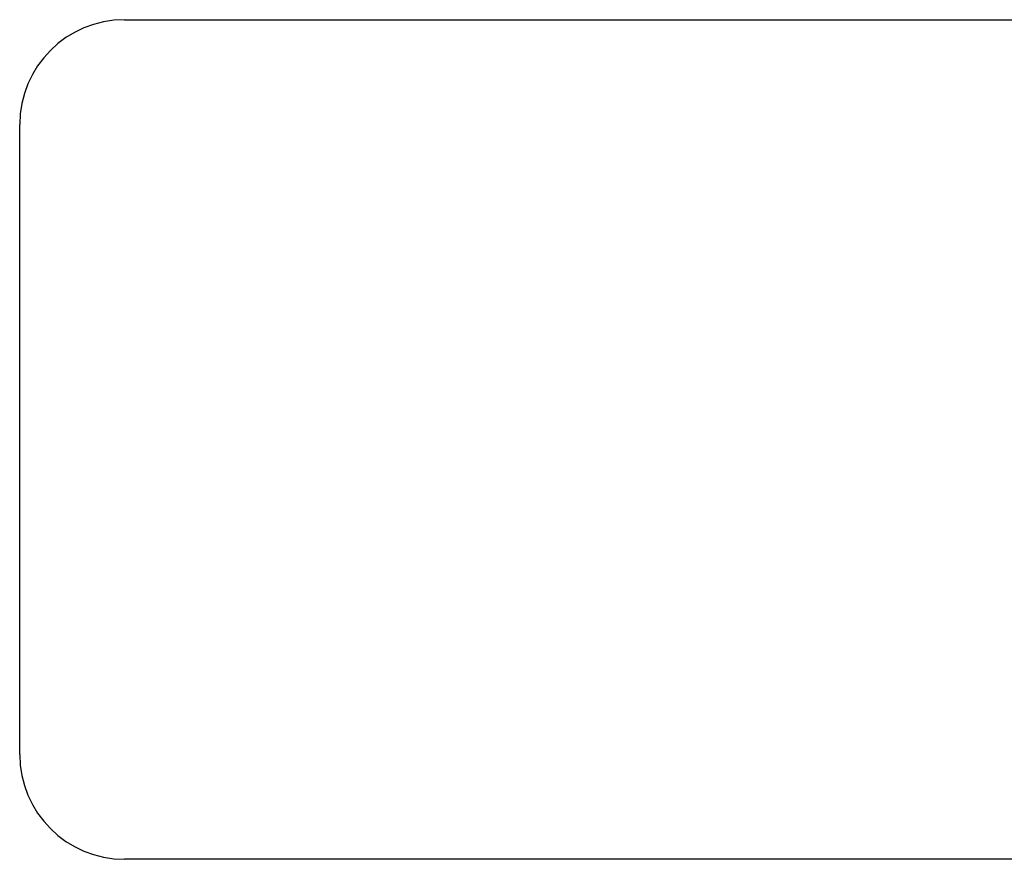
# Model space of a CAD drawing. Header units: inches. Extents: x 14 to 456, y 41 to 215.
# Tile 234 of 256: x 189.49 to 191.84, y 141.41 to 143.41. Entities that reach past the tile are written whole.
import ezdxf

# ---------------------------------------------------------------- set-up
doc = ezdxf.new("R2010")
doc.units = ezdxf.units.IN
doc.header["$MEASUREMENT"] = 0
doc.layers.add('Visible Edges(ANSI)', color=7, linetype='Continuous', lineweight=25)

msp = doc.modelspace()

# ---------------------------------------------------------------- linework, layer by layer
at = {"layer": 'Visible Edges(ANSI)'}
for p, q in [((189.7412, 143.4135), (192.7412, 143.4135)), ((189.4912, 141.6635), (189.4912, 143.1635)), ((192.7412, 141.4135), (189.7412, 141.4135))]:
    msp.add_line(p, q, dxfattribs=at)
for centre, start, end in [((189.7412, 143.1635), 90, 180), ((189.7412, 141.6635), 180, 270)]:
    msp.add_arc(centre, 0.25, start, end, dxfattribs=at)

doc.saveas('drawing.dxf')
